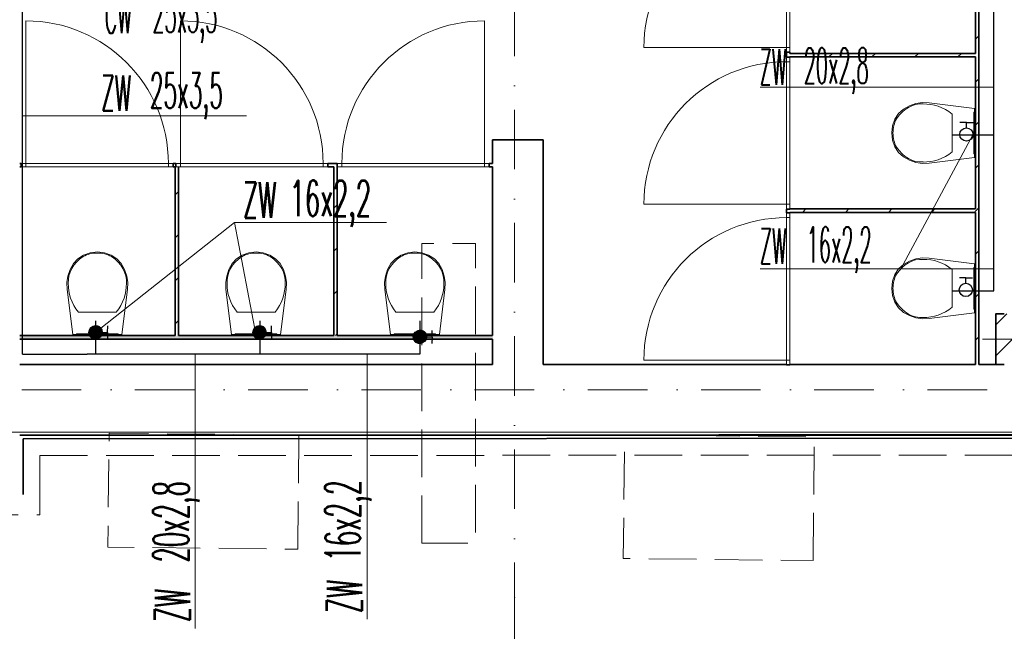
# Model space of a CAD drawing. Header units: millimetres. Extents: x -34676 to 172266, y 39940 to 476087.
# Tile 30 of 256: x 37990 to 43820, y 237331 to 240952. Entities that reach past the tile are written whole.
import ezdxf
from ezdxf.lldxf.tags import DXFTag

# ---------------------------------------------------------------- set-up
doc = ezdxf.new("R2010")
doc.units = ezdxf.units.MM
doc.header["$MEASUREMENT"] = 0
doc.linetypes.add('Krawędzie ukryte', pattern=[3.912222, 2.822222, -1.09])
doc.linetypes.add('Kropki i Kreski', pattern=[6.702778, 3.527778, -1.763889, 0, -1.411111])
for name, color, linetype in [('#podkład', 252, 'Continuous'), ('- A - ocieplenie', 7, 'Continuous'), ('BATERIA', 7, 'Continuous'), ('Drzwi Archicad', 7, 'Continuous'), ('Konstrukcja - Siatka mod', 7, 'Continuous'), ('Konstrukcja - Stropy', 7, 'Continuous'), ('Konstrukcja - Słupy', 7, 'Continuous'), ('Konstrukcja - Ściany działowe', 7, 'Continuous'), ('Konstrukcja - Ściany nośne wew..P', 7, 'Continuous'), ('Konstrukcja - Ściany zewnętrzne', 7, 'Continuous'), ('Wnętrze - Wyposażenie', 7, 'Continuous'), ('z JAN', 7, 'Continuous')]:
    doc.layers.add(name, color=color, linetype=linetype)
doc.layers.add('imp_dach_Nr_pióra__7', color=7, linetype='Continuous', lineweight=9)
doc.layers.add('IS_Opisy_działek_Wodociag', color=7, linetype='SOLID', true_color=0x000000)
doc.layers.add('IS_Zimna_woda', color=5, linetype='SOLID', true_color=0x0000ff)
doc.styles.add('ROMANS', font='romans', dxfattribs={"width": 0.6})
tags = doc.linetypes.add('SOLID', pattern=[10, 10, 0]).pattern_tags.tags
tags[6:7] = [DXFTag(74, 4), DXFTag(75, 0), DXFTag(340, '0'), DXFTag(46, 0.0), DXFTag(50, 0.0), DXFTag(44, 0.0), DXFTag(45, 0.0)]
tags[4:5] = [DXFTag(74, 4), DXFTag(75, 0), DXFTag(340, '0'), DXFTag(46, 0.0), DXFTag(50, 0.0), DXFTag(44, 0.0), DXFTag(45, 0.0)]
pattern_1 = [(45, (-208051.03, 747718.21), (-127.27922, 127.27922), [])]
pattern_2 = [(45, (-208051.03, 747718.2), (-183.84776, 183.84776), []), (45, (-208142.95, 747810.13), (-183.84776, 183.84776), [195, -65])]

# ---------------------------------------------------------------- blocks, each defined once
blk = doc.blocks.new('GHD')
at = {"layer": 'BATERIA', "lineweight": 30}
h = blk.add_hatch(dxfattribs=at)
h.set_pattern_fill('ANSI31')
h.set_pattern_definition([(45, (0, 0), (-0.088388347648, 0.088388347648), [])])
edge = h.paths.add_edge_path()
edge.add_arc((1097570.7, -765614.1), 39.1, 0, 360)
at = {"layer": 'BATERIA', "color": 7, "lineweight": 30}
for p, q in [((1097571.6, -765542.6), (1097532.8, -765542.1)), ((1097571.2, -765575.1), (1097571.6, -765542.6)), ((1097571.6, -765542.6), (1097610.4, -765543.1))]:
    blk.add_line(p, q, dxfattribs=at)
blk.add_circle((1097570.7, -765614.1), 39.1, dxfattribs=at)
blk = doc.blocks.new('SDFGHB')
at = {"layer": 'Konstrukcja - Słupy', "linetype": 'Continuous', "lineweight": 25}
h = blk.add_hatch(dxfattribs=at)
h.set_pattern_fill('Beton_zbrojony_0001', color=252, style=0, pattern_type=2)
h.set_pattern_definition(pattern_2)
h.paths.add_polyline_path([(43377.6, 458910.4), (43427.6, 458910.4), (43427.6, 458910.5), (43427.6, 459210.4), (43377.6, 459210.4)])
h = blk.add_hatch(dxfattribs=at)
h.set_pattern_fill('Beton_zbrojony_0001', color=252, style=0, pattern_type=2)
h.set_pattern_definition(pattern_2)
h.paths.add_polyline_path([(43427.6, 458910.5), (43727.6, 458910.5), (43727.6, 459210.4), (43427.6, 459210.4)])
at = {"layer": 'Konstrukcja - Ściany działowe', "linetype": 'Continuous', "lineweight": 13}
h = blk.add_hatch(dxfattribs=at)
h.set_pattern_fill('Bloczki_ceramiczne_0001', color=252, style=0, pattern_type=2)
h.set_pattern_definition(pattern_1)
h.paths.add_polyline_path([(43277.6, 458910.5), (43277.6, 461650.5), (43257.6, 461650.5), (43257.6, 458910.5)])
h = blk.add_hatch(dxfattribs=at)
h.set_pattern_fill('Bloczki_ceramiczne_0001', color=252, style=0, pattern_type=2)
h.set_pattern_definition(pattern_1)
h.paths.add_polyline_path([(42157.6, 460730.5), (43257.6, 460730.5), (43257.6, 460750.5), (42157.6, 460750.5)])
h = blk.add_hatch(dxfattribs=at)
h.set_pattern_fill('Bloczki_ceramiczne_0001', color=252, style=0, pattern_type=2)
h.set_pattern_definition(pattern_1)
h.paths.add_polyline_path([(38517.6, 460080.5), (38517.6, 459080.5), (38537.6, 459080.5), (38537.6, 460080.5)])
h = blk.add_hatch(dxfattribs=at)
h.set_pattern_fill('Bloczki_ceramiczne_0001', color=252, style=0, pattern_type=2)
h.set_pattern_definition(pattern_1)
h.paths.add_polyline_path([(39457.6, 460080.5), (39457.6, 459080.5), (39477.6, 459080.5), (39477.6, 460080.5)])
h = blk.add_hatch(dxfattribs=at)
h.set_pattern_fill('Bloczki_ceramiczne_0001', color=252, style=0, pattern_type=2)
h.set_pattern_definition(pattern_1)
h.paths.add_polyline_path([(42157.6, 459810.5), (43257.6, 459810.5), (43257.6, 459830.5), (42157.6, 459830.5)])
blk.add_hatch(color=252, dxfattribs=at).paths.add_polyline_path([(37597.6, 459060.5), (40397.6, 459060.5), (40397.6, 459080.5), (37597.6, 459080.5)])
at = {"layer": '- A - ocieplenie', "color": 252, "linetype": 'Continuous', "lineweight": 35, "ltscale": 100, "flags": 128}
for points in [[(50017.6, 458497.4), (37597.6, 458490.5)], [(37617.6, 458470.5), (50017.6, 458477.4)], [(37617.6, 458140.4), (37617.6, 458470.5)]]:
    blk.add_lwpolyline(points, dxfattribs=at)
at = {"layer": '- A - ocieplenie', "color": 252, "linetype": 'Krawędzie ukryte', "lineweight": 20, "ltscale": 100, "flags": 128}
for points in [[(37597.6, 458490.5), (37717.6, 458490.5)], [(50017.6, 458497.4), (37717.6, 458490.5)], [(37717.6, 458370.5), (50017.6, 458377.4)], [(37717.6, 458140.4), (37717.6, 458370.5)], [(37717.6, 458020.4), (37717.6, 458140.4)], [(34177.6, 458020.4), (37717.6, 458020.4)]]:
    blk.add_lwpolyline(points, dxfattribs=at)
at = {"layer": 'Drzwi Archicad', "color": 252, "linetype": 'Continuous', "lineweight": 13, "ltscale": 100}
for p, q in [((42137.6, 461630), (42137.6, 460786)), ((42157.6, 460786), (42157.6, 461630)), ((37634, 460100.5), (37634, 460944.5)), ((38550.5, 460100.5), (38550.5, 460944.5)), ((40349.6, 460100.5), (40349.6, 460944.5)), ((42157.6, 460786), (42157.6, 460798)), ((42157.6, 460798), (42157.6, 460758)), ((42137.6, 460786), (41293.6, 460786)), ((42137.6, 460758), (42137.6, 460786)), ((42137.6, 460786), (42157.6, 460786)), ((42137.6, 460786), (42157.6, 460786)), ((42157.6, 460758), (42137.6, 460758)), ((42137.6, 460702.1), (42137.6, 460730.1)), ((42137.6, 460730.1), (42157.6, 460730.1)), ((42157.6, 460702.1), (42137.6, 460702.1)), ((42137.6, 460702.1), (42137.6, 459858.1)), ((42157.6, 460702.1), (42137.6, 460702.1)), ((42157.6, 460730.1), (42157.6, 460690.1)), ((42157.6, 460690.1), (42157.6, 460702.1)), ((42157.6, 459858.1), (42157.6, 460702.1)), ((37606, 460080.5), (37606, 460100.5)), ((37606, 460100.5), (37634, 460100.5)), ((37634, 460100.5), (37634, 460080.5)), ((38478, 460100.5), (37634, 460100.5)), ((37634, 460100.5), (37634, 460080.5)), ((38478, 460080.5), (38478, 460100.5)), ((38478, 460100.5), (38506, 460100.5)), ((38478, 460080.5), (38478, 460100.5)), ((38506, 460100.5), (38506, 460080.5)), ((38522.5, 460080.5), (38522.5, 460100.5)), ((38522.5, 460100.5), (38550.5, 460100.5)), ((38550.5, 460100.5), (38550.5, 460080.5)), ((39394.5, 460100.5), (38550.5, 460100.5)), ((38550.5, 460100.5), (38550.5, 460080.5)), ((39394.5, 460080.5), (39394.5, 460100.5)), ((39394.5, 460100.5), (39422.5, 460100.5)), ((39394.5, 460080.5), (39394.5, 460100.5)), ((39422.5, 460100.5), (39422.5, 460080.5)), ((39505.6, 460100.5), (39477.6, 460100.5)), ((39477.6, 460100.5), (39477.6, 460080.5)), ((39505.6, 460080.5), (39505.6, 460100.5)), ((39505.6, 460100.5), (40349.6, 460100.5)), ((39505.6, 460080.5), (39505.6, 460100.5)), ((40377.6, 460100.5), (40349.6, 460100.5)), ((40349.6, 460100.5), (40349.6, 460080.5)), ((40349.6, 460100.5), (40349.6, 460080.5)), ((40377.6, 460080.5), (40377.6, 460100.5)), ((37646, 460080.5), (37606, 460080.5)), ((37634, 460080.5), (37646, 460080.5)), ((37634, 460080.5), (38478, 460080.5)), ((38466, 460080.5), (38478, 460080.5)), ((38506, 460080.5), (38466, 460080.5)), ((38562.5, 460080.5), (38522.5, 460080.5)), ((38550.5, 460080.5), (38562.5, 460080.5)), ((38550.5, 460080.5), (39394.5, 460080.5)), ((39382.5, 460080.5), (39394.5, 460080.5)), ((39422.5, 460080.5), (39382.5, 460080.5)), ((39477.6, 460080.5), (39517.6, 460080.5)), ((39517.6, 460080.5), (39505.6, 460080.5)), ((40349.6, 460080.5), (39505.6, 460080.5)), ((40349.6, 460080.5), (40337.6, 460080.5)), ((40337.6, 460080.5), (40377.6, 460080.5)), ((42137.6, 459858.1), (41293.6, 459858.1)), ((42137.6, 459830.1), (42137.6, 459858.1)), ((42137.6, 459858.1), (42157.6, 459858.1)), ((42137.6, 459858.1), (42157.6, 459858.1)), ((42157.6, 459858.1), (42157.6, 459870.1)), ((42157.6, 459870.1), (42157.6, 459830.1)), ((42157.6, 459830.1), (42137.6, 459830.1)), ((42137.6, 459779.4), (42137.6, 459807.4)), ((42137.6, 459807.4), (42157.6, 459807.4)), ((42157.6, 459807.4), (42157.6, 459767.4)), ((42157.6, 459779.4), (42137.6, 459779.4)), ((42137.6, 459779.4), (42137.6, 458935.4)), ((42157.6, 459779.4), (42137.6, 459779.4)), ((42157.6, 459767.4), (42157.6, 459779.4)), ((42157.6, 458935.4), (42157.6, 459779.4)), ((42137.6, 458935.4), (41293.6, 458935.4)), ((42137.6, 458907.4), (42137.6, 458935.4)), ((42137.6, 458935.4), (42157.6, 458935.4)), ((42137.6, 458935.4), (42157.6, 458935.4)), ((42157.6, 458935.4), (42157.6, 458947.4)), ((42157.6, 458947.4), (42157.6, 458907.4)), ((42157.6, 458907.4), (42137.6, 458907.4))]:
    blk.add_line(p, q, dxfattribs=at)
at = {"layer": 'Drzwi Archicad', "color": 252, "linetype": 'Continuous', "lineweight": 35, "ltscale": 100}
for p, q in [((42137.6, 460758), (42157.6, 460758)), ((42137.6, 460758), (42157.6, 460758)), ((42137.6, 460730.1), (42157.6, 460730.1)), ((42137.6, 460730.1), (42157.6, 460730.1)), ((40697.6, 460240.5), (40397.6, 460240.5)), ((37606, 460100.5), (37606, 460080.5)), ((37606, 460100.5), (37606, 460080.5)), ((38506, 460100.5), (38506, 460080.5)), ((38506, 460100.5), (38506, 460080.5)), ((38522.5, 460100.5), (38522.5, 460080.5)), ((38522.5, 460100.5), (38522.5, 460080.5)), ((39422.5, 460100.5), (39422.5, 460080.5)), ((39422.5, 460100.5), (39422.5, 460080.5)), ((39477.6, 460100.5), (39477.6, 460080.5)), ((39477.6, 460100.5), (39477.6, 460080.5)), ((40377.6, 460100.5), (40377.6, 460080.5)), ((40377.6, 460100.5), (40377.6, 460080.5)), ((42137.6, 459830.1), (42157.6, 459830.1)), ((42137.6, 459830.1), (42157.6, 459830.1)), ((42137.6, 459807.4), (42157.6, 459807.4)), ((42137.6, 459807.4), (42157.6, 459807.4)), ((42137.6, 458907.4), (42157.6, 458907.4)), ((42137.6, 458907.4), (42157.6, 458907.4))]:
    blk.add_line(p, q, dxfattribs=at)
at = {"layer": 'Drzwi Archicad', "color": 252, "linetype": 'Continuous', "lineweight": 13, "ltscale": 100}
for centre, start, end in [((42137.6, 460786), 90, 180), ((37634, 460100.5), 0, 90), ((38550.5, 460100.5), 0, 90), ((40349.6, 460100.5), 90, 180), ((42137.6, 459858.1), 90, 180), ((42137.6, 458935.4), 90, 180)]:
    blk.add_arc(centre, 844, start, end, dxfattribs=at)
at = {"layer": 'Konstrukcja - Siatka mod', "color": 252, "linetype": 'Kropki i Kreski', "lineweight": 13, "ltscale": 100}
for p, q in [((40527.6, 474496.4), (40527.6, 457531.6)), ((20180, 458760.5), (49624.6, 458760.5)), ((40527.6, 457531.6), (40527.6, 456531.6))]:
    blk.add_line(p, q, dxfattribs=at)
blk.add_point((40527.6, 457531.6), dxfattribs=at)
blk.add_point((40527.6, 457531.6), dxfattribs=at)
at = {"layer": 'Konstrukcja - Stropy', "color": 252, "linetype": 'Continuous', "lineweight": 13, "ltscale": 100, "flags": 128}
blk.add_lwpolyline([(22777.6, 458509.7), (34592.6, 458509.7), (34592.6, 463961.5), (37297.6, 463961.5), (37297.6, 458509.7), (49718.3, 458509.7), (49718.3, 471788.6), (40377.6, 471788.6), (40377.6, 466428.5), (30297.6, 466428.5), (30297.6, 467849.4), (22777.6, 467849.4)], close=True, dxfattribs=at)
at = {"layer": 'Konstrukcja - Słupy', "color": 252, "linetype": 'Continuous', "lineweight": 0, "ltscale": 100}
blk.add_line((43497.6, 459060.4), (43297.6, 459060.4), dxfattribs=at)
at = {"layer": 'Konstrukcja - Słupy', "color": 252, "linetype": 'Continuous', "lineweight": 35, "ltscale": 100, "flags": 128}
blk.add_lwpolyline([(43427.6, 459210.4), (43377.6, 459210.4), (43377.6, 458910.4), (43427.6, 458910.4)], dxfattribs=at)
at = {"layer": 'Konstrukcja - Ściany działowe', "color": 252, "linetype": 'Continuous', "lineweight": 35, "ltscale": 100}
for p, q in [((42137.6, 460758), (42157.6, 460758)), ((42137.6, 460730.1), (42157.6, 460730.1)), ((37606, 460100.5), (37606, 460080.5)), ((38506, 460100.5), (38506, 460080.5)), ((38522.5, 460100.5), (38522.5, 460080.5)), ((39422.5, 460100.5), (39422.5, 460080.5)), ((39477.6, 460100.5), (39477.6, 460080.5)), ((40377.6, 460100.5), (40377.6, 460080.5)), ((42137.6, 459830.1), (42157.6, 459830.1)), ((42137.6, 459807.4), (42157.6, 459807.4)), ((42137.6, 458907.4), (42157.6, 458907.4))]:
    blk.add_line(p, q, dxfattribs=at)
at = {"layer": 'Konstrukcja - Ściany działowe', "color": 252, "linetype": 'Continuous', "lineweight": 35, "ltscale": 100, "flags": 128}
for points in [[(43257.6, 461650.5), (43257.6, 460750.5)], [(43277.6, 458910.5), (43277.6, 461650.5)], [(42137.6, 460758), (42137.6, 460730.1)], [(42157.6, 460750.5), (42157.6, 460758)], [(43257.6, 460750.5), (42157.6, 460750.5)], [(42157.6, 460730.1), (42157.6, 460730.5)], [(42157.6, 460730.5), (43257.6, 460730.5)], [(43257.6, 460730.5), (43257.6, 459830.5)], [(37606, 460100.5), (37597.6, 460100.5)], [(38522.5, 460100.5), (38506, 460100.5)], [(39477.6, 460100.5), (39422.5, 460100.5)], [(40397.6, 460100.5), (40377.6, 460100.5)], [(37597.6, 460080.5), (37606, 460080.5)], [(38506, 460080.5), (38517.6, 460080.5)], [(38517.6, 460080.5), (38517.6, 459080.5)], [(38537.6, 459080.5), (38537.6, 460080.5)], [(39422.5, 460080.5), (39457.6, 460080.5)], [(39457.6, 460080.5), (39457.6, 459080.5)], [(39477.6, 460080.5), (39477.6, 460080.5)], [(39477.6, 459080.5), (39477.6, 460080.5)], [(40377.6, 460080.5), (40397.6, 460080.5)], [(42137.6, 459830.1), (42137.6, 459807.4)], [(43257.6, 459830.5), (42157.6, 459830.5)], [(42157.6, 459807.4), (42157.6, 459810.5)], [(42157.6, 459810.5), (43257.6, 459810.5)], [(43257.6, 459810.5), (43257.6, 458910.5)], [(38517.6, 459080.5), (37597.6, 459080.5)], [(37597.6, 459060.5), (40397.6, 459060.5)], [(39457.6, 459080.5), (38537.6, 459080.5)], [(40397.6, 459080.5), (39477.6, 459080.5)]]:
    blk.add_lwpolyline(points, dxfattribs=at)
at = {"layer": 'Konstrukcja - Ściany nośne wew..P', "color": 252, "linetype": 'Continuous', "lineweight": 35, "ltscale": 100}
blk.add_line((40697.6, 460240.5), (40397.6, 460240.5), dxfattribs=at)
at = {"layer": 'Konstrukcja - Ściany nośne wew..P', "color": 252, "linetype": 'Continuous', "lineweight": 35, "ltscale": 100, "flags": 128}
for points in [[(40397.6, 460240.5), (40397.6, 460100.5)], [(40697.6, 458910.5), (40697.6, 460240.5)], [(40397.6, 460080.5), (40397.6, 459080.5)], [(40397.6, 459060.5), (40397.6, 458910.5)]]:
    blk.add_lwpolyline(points, dxfattribs=at)
at = {"layer": 'Konstrukcja - Ściany zewnętrzne', "color": 252, "linetype": 'Continuous', "lineweight": 35, "ltscale": 100, "flags": 128}
for points in [[(40397.6, 458910.5), (37597.6, 458910.5)], [(42137.6, 458910.5), (40697.6, 458910.5)], [(43257.6, 458910.5), (42157.6, 458910.5)], [(43377.6, 458910.5), (43277.6, 458910.5)], [(37597.6, 458490.5), (47693.9, 458490.5)]]:
    blk.add_lwpolyline(points, dxfattribs=at)
at = {"layer": 'Wnętrze - Wyposażenie', "color": 252, "linetype": 'Continuous', "lineweight": 13, "ltscale": 100}
for p, q in [((43119.1, 460392.5), (43119.1, 460280.4)), ((43119.1, 460280.4), (43119.1, 460168.4)), ((43119.1, 459472.5), (43119.1, 459360.4)), ((43119.1, 459360.4), (43119.1, 459248.4)), ((38057.5, 459219), (37945.5, 459219)), ((38169.6, 459219), (38057.5, 459219)), ((38997.5, 459219), (38885.5, 459219)), ((39109.6, 459219), (38997.5, 459219)), ((39937.5, 459219), (39825.5, 459219)), ((40049.6, 459219), (39937.5, 459219))]:
    blk.add_line(p, q, dxfattribs=at)
at = {"layer": 'Wnętrze - Wyposażenie', "color": 252, "linetype": 'Continuous', "lineweight": 13, "ltscale": 100, "flags": 128}
for points in [[(42904.4, 460106.2), (42866.3, 460118.9), (42830.4, 460138.5), (42801.9, 460164.8), (42780.1, 460198.8), (42766.3, 460238.2), (42761.6, 460280.4), (42766.3, 460322.7), (42780.1, 460362.1), (42801.9, 460396), (42830.4, 460422.4), (42866.3, 460441.9), (42904.4, 460454.7), (42943.7, 460460.3), (42983.3, 460458.7), (43251.6, 460425.4), (43251.6, 460135.4), (42983.3, 460102.1), (42943.7, 460100.5)], [(43251.6, 460403.4), (43251.6, 460157.4), (43246.6, 460157.4), (43246.6, 460403.4)], [(37883.3, 459433.6), (37896, 459471.7), (37915.6, 459507.6), (37941.9, 459536.1), (37975.9, 459558), (38015.3, 459571.7), (38057.5, 459576.5), (38099.7, 459571.7), (38139.1, 459558), (38173.1, 459536.1), (38199.5, 459507.6), (38219, 459471.7), (38231.8, 459433.6), (38237.4, 459394.3), (38235.8, 459354.7), (38202.5, 459086.5), (37912.5, 459086.5), (37879.2, 459354.7), (37877.6, 459394.3)], [(38823.3, 459433.6), (38836, 459471.7), (38855.6, 459507.6), (38881.9, 459536.1), (38915.9, 459558), (38955.3, 459571.7), (38997.5, 459576.5), (39039.7, 459571.7), (39079.1, 459558), (39113.1, 459536.1), (39139.5, 459507.6), (39159, 459471.7), (39171.8, 459433.6), (39177.4, 459394.3), (39175.8, 459354.7), (39142.5, 459086.5), (38852.5, 459086.5), (38819.2, 459354.7), (38817.6, 459394.3)], [(39763.3, 459433.6), (39776, 459471.7), (39795.6, 459507.6), (39821.9, 459536.1), (39855.9, 459558), (39895.3, 459571.7), (39937.5, 459576.5), (39979.7, 459571.7), (40019.1, 459558), (40053.1, 459536.1), (40079.5, 459507.7), (40099, 459471.7), (40111.8, 459433.6), (40117.4, 459394.3), (40115.8, 459354.7), (40082.5, 459086.5), (39792.5, 459086.5), (39759.2, 459354.7), (39757.6, 459394.3)], [(42904.4, 459186.2), (42866.3, 459198.9), (42830.4, 459218.5), (42801.9, 459244.8), (42780.1, 459278.8), (42766.3, 459318.2), (42761.6, 459360.4), (42766.3, 459402.7), (42780.1, 459442.1), (42801.9, 459476), (42830.4, 459502.4), (42866.3, 459521.9), (42904.4, 459534.7), (42943.7, 459540.3), (42983.3, 459538.7), (43251.6, 459505.4), (43251.6, 459215.4), (42983.3, 459182.1), (42943.7, 459180.5)], [(43251.6, 459483.4), (43251.6, 459237.4), (43246.6, 459237.4), (43246.6, 459483.4)], [(38180.5, 459086.5), (37934.5, 459086.5), (37934.5, 459091.5), (38180.5, 459091.5)], [(39120.5, 459086.5), (38874.5, 459086.5), (38874.5, 459091.5), (39120.5, 459091.5)], [(40060.5, 459086.5), (39814.5, 459086.5), (39814.5, 459091.5), (40060.5, 459091.5)]]:
    blk.add_lwpolyline(points, close=True, dxfattribs=at)
at = {"layer": 'Wnętrze - Wyposażenie', "color": 252, "linetype": 'Continuous', "lineweight": 13, "ltscale": 100}
for centre, major_axis, start_param, end_param in [((42935.9, 460188.4), (0, 264.2), 6.227458, 7.128046), ((42954.6, 460015), (0, 437.4), 5.753783, 6.306803), ((42874.3, 460279.6), (0, 142.5), 0.938292, 1.564935), ((42874.3, 460281.3), (0, 142.5), 1.576657, 2.203301), ((42935.9, 460372.5), (0, 264.2), 2.296735, 3.197324), ((42954.5, 460545.9), (0, 437.4), 3.117977, 3.670997), ((38058.4, 459463.7), (142.5, 0), 1.576657, 2.203301), ((38056.7, 459463.7), (142.5, 0), 0.938292, 1.564935), ((38998.4, 459463.7), (142.5, 0), 1.576657, 2.203301), ((38996.7, 459463.7), (142.5, 0), 0.938292, 1.564935), ((39938.4, 459463.7), (142.5, 0), 1.576657, 2.203301), ((39936.7, 459463.7), (142.5, 0), 0.938292, 1.564935), ((38149.5, 459402.1), (264.2, 0), 2.296735, 3.197324), ((37965.5, 459402.1), (264.2, 0), 6.227458, 7.128046), ((39089.5, 459402.1), (264.2, 0), 2.296735, 3.197324), ((38905.5, 459402.1), (264.2, 0), 6.227458, 7.128046), ((40029.5, 459402.1), (264.2, 0), 2.296735, 3.197324), ((39845.5, 459402.1), (264.2, 0), 6.227458, 7.128046), ((42935.9, 459268.4), (0, 264.2), 6.227458, 7.128046), ((42954.6, 459095), (0, 437.4), 5.753783, 6.306803), ((38323, 459383.5), (437.4, 0), 3.117977, 3.670997), ((37792.1, 459383.5), (437.4, 0), 5.753783, 6.306803), ((39263, 459383.5), (437.4, 0), 3.117977, 3.670997), ((38732.1, 459383.5), (437.4, 0), 5.753783, 6.306803), ((40203, 459383.5), (437.4, 0), 3.117977, 3.670997), ((39672.1, 459383.5), (437.4, 0), 5.753783, 6.306803), ((42874.3, 459359.6), (0, 142.5), 0.938292, 1.564935), ((42874.3, 459361.3), (0, 142.5), 1.576657, 2.203301), ((42935.9, 459452.5), (0, 264.2), 2.296735, 3.197324), ((42954.5, 459625.9), (0, 437.4), 3.117977, 3.670997)]:
    blk.add_ellipse(centre, major_axis=major_axis, ratio=0.744822, start_param=start_param, end_param=end_param, dxfattribs=at)
at = {"layer": 'z JAN', "color": 252, "linetype": 'Krawędzie ukryte', "lineweight": 13, "ltscale": 100, "flags": 128}
for points in [[(39978, 457851.4), (39978, 459625.9), (40295.7, 459625.9), (40295.7, 457851.4)], [(39243.7, 457816.5), (39251.1, 458491.4), (38127.3, 458503.7), (38119.9, 457828.8)], [(42295.1, 457748.7), (42303.1, 458480.7), (41179.4, 458493), (41171.4, 457761)]]:
    blk.add_lwpolyline(points, close=True, dxfattribs=at)

msp = doc.modelspace()

# ---------------------------------------------------------------- linework, layer by layer
at = {"layer": 'IS_Opisy_działek_Wodociag', "color": 7, "lineweight": 13, "ltscale": 10}
for p, q in [((43757.4, 240552.3), (42374.4, 240552.3)), ((38008, 240383.2), (39333.3, 240383.2)), ((43634.6, 240270), (43206.8, 239476.4)), ((39261.9, 239750.5), (38470.5, 239124.8)), ((39261.9, 239750.5), (39390.3, 239080.8)), ((40161.8, 239750.5), (39261.9, 239750.5)), ((43757.4, 239476.4), (42374.4, 239476.4)), ((39028.9, 237347.8), (39028.9, 238971.8)), ((40046.9, 237401.6), (40046.9, 238971.8))]:
    msp.add_line(p, q, dxfattribs=at)
at = {"layer": 'IS_Zimna_woda', "color": 4, "lineweight": 30, "ltscale": 10}
for p, q in [((38008, 238971.8), (38008, 242046.7)), ((43757.4, 240308.1), (43757.4, 241237.2)), ((43757.4, 239346.3), (43757.4, 240308.1)), ((43511.8, 240270), (43757.4, 240270)), ((43511.8, 239346.3), (43757.4, 239346.3)), ((38439.4, 239169.4), (38439.4, 238971.8)), ((39411.5, 239169.4), (39411.5, 238971.8)), ((40359.5, 239169.4), (40359.5, 238971.8)), ((38008, 238971.8), (38389.7, 238971.8)), ((39361.8, 238971.8), (38389.7, 238971.8)), ((40359.5, 238971.8), (39361.8, 238971.8))]:
    msp.add_line(p, q, dxfattribs=at)

# ---------------------------------------------------------------- block references
at = {"layer": '#podkład'}
msp.add_blockref('SDFGHB', (392.7, -219999.6), dxfattribs=at)
at = {"layer": 'imp_dach_Nr_pióra__7', "color": 7}
for p, rotation in [((-1053975, 1005885.8), 360), ((-1053978.3, 1004965.8), 360), ((804053.9, 1336671.3), 270), ((805024.2, 1336671.3), 270), ((805974.3, 1336644.5), 270)]:
    msp.add_blockref('GHD', p, dxfattribs=dict(at, rotation=rotation))

# ---------------------------------------------------------------- texts
at = {"layer": 'IS_Opisy_działek_Wodociag', "color": 7, "lineweight": 13, "ltscale": 10, "style": 'ROMANS'}
for s, width, p in [('CW', 0.4, (38492.7, 240870.9)), ('25x3,5', 0.4, (38775.9, 240876.2)), ('ZW', 0.4, (42371.5, 240566.3)), ('20x2,8', 0.4, (42632.3, 240574.1)), ('ZW', 0.45, (38472.8, 240412)), ('25x3,5', 0.45, (38760.8, 240427.2)), ('ZW', 0.5, (39311.6, 239779.3)), ('16x2,2', 0.5, (39589.3, 239788.9)), ('16x2,2', 0.4, (42649.6, 239514.8)), ('ZW', 0.4, (42372, 239505.2))]:
    msp.add_text(s, height=210, dxfattribs=dict(at, width=width)).set_placement(p)
at = {"layer": 'IS_Opisy_działek_Wodociag', "color": 7, "lineweight": 13, "ltscale": 10, "style": 'ROMANS', "width": 0.5}
for s, p in [('20x2,8', (38991.4, 237738.3)), ('16x2,2', (40009.3, 237745)), ('ZW', (40018.1, 237439.1)), ('ZW', (39000.1, 237385.3))]:
    msp.add_text(s, height=210, rotation=90, dxfattribs=at).set_placement(p)

doc.saveas('drawing.dxf')
